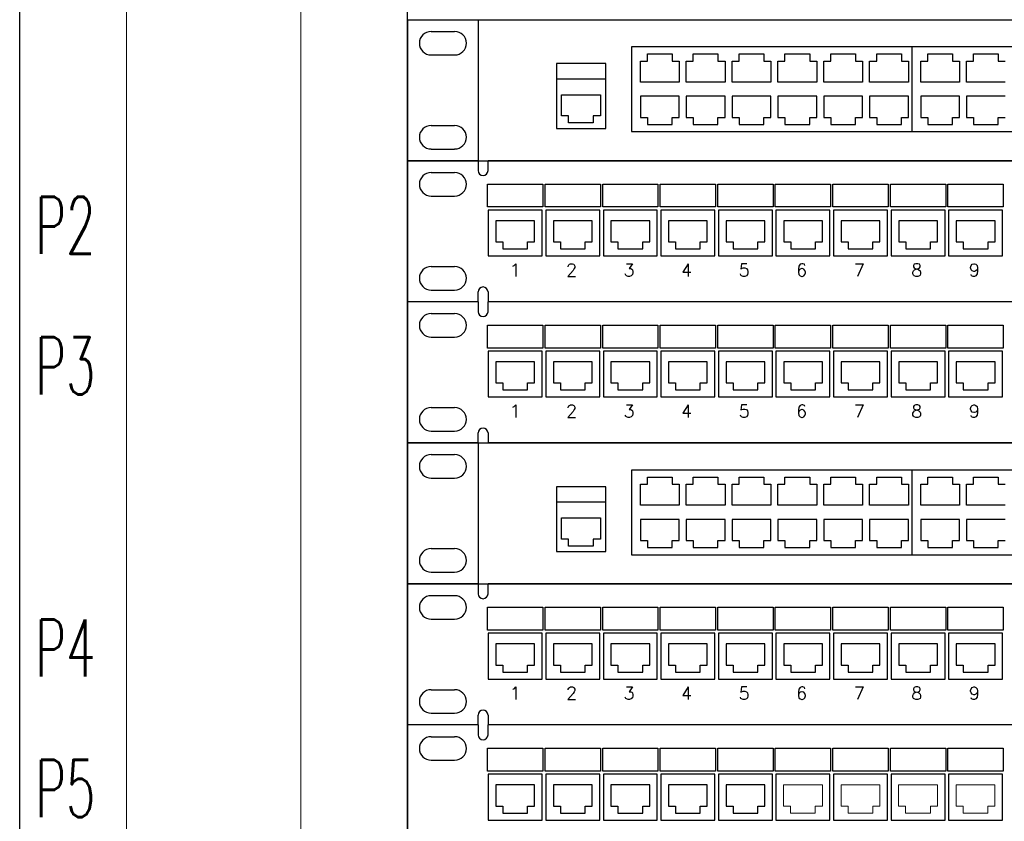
# Model space of a CAD drawing. Header units: millimetres. Extents: x 94562 to 148980, y -25377 to 3008.
# Tile 62 of 140: x 98812 to 99122, y -21554 to -21301. Entities that reach past the tile are written whole.
import ezdxf
from ezdxf.enums import TextEntityAlignment as Align

# ---------------------------------------------------------------- set-up
doc = ezdxf.new("R2010")
doc.units = ezdxf.units.MM
doc.layers.add('LA_moduły_RJ45_WIFI', color=7, linetype='Continuous', lineweight=5)
doc.layers.add('tt_opis', color=30, linetype='Continuous')
doc.layers.add('tt_symbole', color=40, linetype='Continuous')
doc.styles.add('_LANSTER_01', font='romans.shx')
doc.styles.add('Opis_czujki', font='romans.shx', dxfattribs={"width": 0.7})

# ---------------------------------------------------------------- blocks, each defined once
blk = doc.blocks.new('IT_szafa_stojąca_42U')
for p, q in [((289.409, 1608.811), (289.409, 1797.723)), ((301.633, 1608.811), (301.633, 1797.723))]:
    blk.add_line(p, q)
blk = doc.blocks.new('ICX7250-48-2X10G - Switch 48 portowy L3 Ruckus v2')
for p, q in [((0, 44.45), (0, 0)), ((0, 44.45), (488.95, 44.45)), ((22.22, 44.45), (22.22, 0)), ((7.41, 40.74), (14.82, 40.74)), ((158.9, 35.88), (70.59, 35.88)), ((70.59, 35.88), (70.59, 9.21)), ((247.21, 35.88), (158.9, 35.88)), ((158.9, 35.88), (158.9, 9.21)), ((158.9, 35.88), (158.9, 9.21)), ((7.41, 33.34), (14.82, 33.34)), ((73.36, 31.43), (75.59, 31.43)), ((73.36, 24.77), (73.36, 31.43)), ((75.59, 33.66), (77.81, 33.66)), ((75.59, 31.43), (75.59, 33.66)), ((77.81, 33.66), (83.36, 33.66)), ((83.36, 33.66), (83.36, 31.43)), ((83.36, 31.43), (85.59, 31.43)), ((85.59, 31.43), (85.59, 24.77)), ((87.81, 31.43), (90.03, 31.43)), ((87.81, 24.77), (87.81, 31.43)), ((90.03, 31.43), (90.03, 33.66)), ((90.03, 33.66), (92.25, 33.66)), ((92.25, 33.66), (97.81, 33.66)), ((97.81, 33.66), (97.81, 31.43)), ((97.81, 31.43), (100.03, 31.43)), ((100.03, 31.43), (100.03, 24.77)), ((102.26, 31.43), (104.48, 31.43)), ((102.26, 24.77), (102.26, 31.43)), ((104.48, 31.43), (104.48, 33.66)), ((104.48, 33.66), (106.7, 33.66)), ((106.7, 33.66), (112.26, 33.66)), ((112.26, 33.66), (112.26, 31.43)), ((112.26, 31.43), (114.48, 31.43)), ((114.48, 31.43), (114.48, 24.77)), ((116.7, 24.77), (116.7, 31.43)), ((116.7, 31.43), (118.92, 31.43)), ((118.92, 31.43), (118.92, 33.66)), ((118.92, 33.66), (121.15, 33.66)), ((121.15, 33.66), (126.7, 33.66)), ((126.7, 33.66), (126.7, 31.43)), ((126.7, 31.43), (128.93, 31.43)), ((128.93, 31.43), (128.93, 24.77)), ((131.15, 24.77), (131.15, 31.43)), ((131.15, 31.43), (133.37, 31.43)), ((133.37, 31.43), (133.37, 33.66)), ((133.37, 33.66), (135.59, 33.66)), ((135.59, 33.66), (141.15, 33.66)), ((141.15, 33.66), (141.15, 31.43)), ((141.15, 31.43), (143.37, 31.43)), ((143.37, 31.43), (143.37, 24.77)), ((145.59, 24.77), (145.59, 31.43)), ((145.59, 31.43), (147.82, 31.43)), ((147.82, 31.43), (147.82, 33.66)), ((147.82, 33.66), (150.04, 33.66)), ((150.04, 33.66), (155.6, 33.66)), ((155.6, 33.66), (155.6, 31.43)), ((155.6, 31.43), (157.82, 31.43)), ((157.82, 31.43), (157.82, 24.77)), ((161.68, 31.43), (163.9, 31.43)), ((161.68, 24.77), (161.68, 31.43)), ((163.9, 33.66), (166.12, 33.66)), ((163.9, 31.43), (163.9, 33.66)), ((166.12, 33.66), (171.68, 33.66)), ((171.68, 33.66), (171.68, 31.43)), ((171.68, 31.43), (173.9, 31.43)), ((173.9, 31.43), (173.9, 24.77)), ((176.12, 31.43), (178.35, 31.43)), ((176.12, 24.77), (176.12, 31.43)), ((178.35, 31.43), (178.35, 33.66)), ((178.35, 33.66), (180.57, 33.66)), ((180.57, 33.66), (186.12, 33.66)), ((186.12, 33.66), (186.12, 31.43)), ((186.12, 31.43), (188.35, 31.43)), ((62.45, 30.64), (46.9, 30.64)), ((46.9, 30.64), (46.9, 25.76)), ((62.45, 25.76), (62.45, 30.64)), ((62.45, 25.76), (46.9, 25.76)), ((46.9, 25.76), (46.9, 10.2)), ((62.45, 10.2), (62.45, 25.76)), ((85.59, 24.77), (73.36, 24.77)), ((100.03, 24.77), (87.81, 24.77)), ((114.48, 24.77), (102.26, 24.77)), ((128.93, 24.77), (116.7, 24.77)), ((143.37, 24.77), (131.15, 24.77)), ((157.82, 24.77), (145.59, 24.77)), ((173.9, 24.77), (161.68, 24.77)), ((188.35, 24.77), (176.12, 24.77)), ((48.52, 20.79), (60.75, 20.79)), ((48.52, 14.13), (48.52, 20.79)), ((60.75, 20.79), (60.75, 14.13)), ((85.59, 20.32), (73.36, 20.32)), ((73.36, 20.32), (73.36, 13.65)), ((85.59, 13.65), (85.59, 20.32)), ((100.03, 20.32), (87.81, 20.32)), ((87.81, 20.32), (87.81, 13.65)), ((100.03, 13.65), (100.03, 20.32)), ((114.48, 20.32), (102.26, 20.32)), ((102.26, 20.32), (102.26, 13.65)), ((114.48, 13.65), (114.48, 20.32)), ((116.7, 20.32), (116.7, 13.65)), ((128.93, 20.32), (116.7, 20.32)), ((128.93, 13.65), (128.93, 20.32)), ((131.15, 20.32), (131.15, 13.65)), ((143.37, 20.32), (131.15, 20.32)), ((143.37, 13.65), (143.37, 20.32)), ((157.82, 20.32), (145.59, 20.32)), ((145.59, 20.32), (145.59, 13.65)), ((157.82, 13.65), (157.82, 20.32)), ((173.9, 20.32), (161.68, 20.32)), ((161.68, 20.32), (161.68, 13.65)), ((173.9, 13.65), (173.9, 20.32)), ((188.35, 20.32), (176.12, 20.32)), ((176.12, 20.32), (176.12, 13.65)), ((50.75, 14.13), (48.52, 14.13)), ((50.75, 11.9), (50.75, 14.13)), ((58.52, 14.13), (58.52, 11.9)), ((60.75, 14.13), (58.52, 14.13)), ((73.36, 13.65), (75.59, 13.65)), ((75.59, 13.65), (75.59, 11.43)), ((83.36, 13.65), (85.59, 13.65)), ((83.36, 11.43), (83.36, 13.65)), ((87.81, 13.65), (90.03, 13.65)), ((90.03, 13.65), (90.03, 11.43)), ((97.81, 13.65), (100.03, 13.65)), ((97.81, 11.43), (97.81, 13.65)), ((102.26, 13.65), (104.48, 13.65)), ((104.48, 13.65), (104.48, 11.43)), ((112.26, 11.43), (112.26, 13.65)), ((112.26, 13.65), (114.48, 13.65)), ((116.7, 13.65), (118.92, 13.65)), ((118.92, 13.65), (118.92, 11.43)), ((126.7, 11.43), (126.7, 13.65)), ((126.7, 13.65), (128.93, 13.65)), ((131.15, 13.65), (133.37, 13.65)), ((133.37, 13.65), (133.37, 11.43)), ((141.15, 11.43), (141.15, 13.65)), ((141.15, 13.65), (143.37, 13.65)), ((145.59, 13.65), (147.82, 13.65)), ((147.82, 13.65), (147.82, 11.43)), ((155.6, 13.65), (157.82, 13.65)), ((155.6, 11.43), (155.6, 13.65)), ((161.68, 13.65), (163.9, 13.65)), ((163.9, 13.65), (163.9, 11.43)), ((171.68, 13.65), (173.9, 13.65)), ((171.68, 11.43), (171.68, 13.65)), ((176.12, 13.65), (178.35, 13.65)), ((178.35, 13.65), (178.35, 11.43)), ((186.12, 13.65), (188.35, 13.65)), ((186.12, 11.43), (186.12, 13.65)), ((7.41, 11.11), (14.82, 11.11)), ((46.9, 10.2), (62.45, 10.2)), ((56.3, 11.9), (50.75, 11.9)), ((58.52, 11.9), (56.3, 11.9)), ((75.59, 11.43), (77.81, 11.43)), ((77.81, 11.43), (83.36, 11.43)), ((90.03, 11.43), (92.25, 11.43)), ((92.25, 11.43), (97.81, 11.43)), ((104.48, 11.43), (106.7, 11.43)), ((106.7, 11.43), (112.26, 11.43)), ((118.92, 11.43), (121.15, 11.43)), ((121.15, 11.43), (126.7, 11.43)), ((133.37, 11.43), (135.59, 11.43)), ((135.59, 11.43), (141.15, 11.43)), ((147.82, 11.43), (150.04, 11.43)), ((150.04, 11.43), (155.6, 11.43)), ((163.9, 11.43), (166.12, 11.43)), ((166.12, 11.43), (171.68, 11.43)), ((178.35, 11.43), (180.57, 11.43)), ((180.57, 11.43), (186.12, 11.43)), ((70.59, 9.21), (158.9, 9.21)), ((158.9, 9.21), (247.21, 9.21)), ((7.41, 3.7), (14.82, 3.7)), ((0, 0), (488.95, 0))]:
    blk.add_line(p, q)
for centre, start, end in [((7.41, 37.04), 90, 270), ((14.82, 37.04), 270, 90), ((7.41, 7.41), 90, 270), ((14.82, 7.41), 270, 90)]:
    blk.add_arc(centre, 3.7, start, end)
blk = doc.blocks.new('*U482')
at = {"color": 0}
for p, q in [((2.223, 4.445), (0, 4.445)), ((0, 4.445), (0, 0)), ((2.223, 4.445), (2.223, 4.134)), ((46.361, 4.445), (2.534, 4.445)), ((2.534, 4.134), (2.534, 4.445)), ((0.741, 4.075), (1.482, 4.075)), ((0.741, 3.334), (1.482, 3.334)), ((4.001, 2.556), (2.778, 2.556)), ((2.778, 2.556), (2.778, 1.889)), ((4.001, 1.889), (4.001, 2.556)), ((4.595, 2.556), (4.595, 1.889)), ((5.817, 2.556), (4.595, 2.556)), ((5.817, 1.889), (5.817, 2.556)), ((6.408, 2.556), (6.408, 1.889)), ((7.63, 2.556), (6.408, 2.556)), ((7.63, 1.889), (7.63, 2.556)), ((8.221, 2.556), (8.221, 1.889)), ((9.443, 2.556), (8.221, 2.556)), ((9.443, 1.889), (9.443, 2.556)), ((10.034, 2.556), (10.034, 1.889)), ((11.256, 2.556), (10.034, 2.556)), ((11.256, 1.889), (11.256, 2.556)), ((11.856, 2.556), (11.856, 1.889)), ((13.078, 2.556), (11.856, 2.556)), ((13.078, 1.889), (13.078, 2.556)), ((13.66, 2.556), (13.66, 1.889)), ((14.882, 2.556), (13.66, 2.556)), ((14.882, 1.889), (14.882, 2.556)), ((15.477, 2.556), (15.477, 1.889)), ((16.699, 2.556), (15.477, 2.556)), ((16.699, 1.889), (16.699, 2.556)), ((17.29, 2.556), (17.29, 1.889)), ((18.512, 2.556), (17.29, 2.556)), ((18.512, 1.889), (18.512, 2.556)), ((2.778, 1.889), (3, 1.889)), ((3, 1.889), (3, 1.667)), ((3.778, 1.889), (4.001, 1.889)), ((3.778, 1.667), (3.778, 1.889)), ((4.595, 1.889), (4.817, 1.889)), ((4.817, 1.889), (4.817, 1.667)), ((5.595, 1.667), (5.595, 1.889)), ((5.595, 1.889), (5.817, 1.889)), ((6.408, 1.889), (6.63, 1.889)), ((6.63, 1.889), (6.63, 1.667)), ((7.408, 1.667), (7.408, 1.889)), ((7.408, 1.889), (7.63, 1.889)), ((8.221, 1.889), (8.443, 1.889)), ((8.443, 1.889), (8.443, 1.667)), ((9.221, 1.667), (9.221, 1.889)), ((9.221, 1.889), (9.443, 1.889)), ((10.034, 1.889), (10.256, 1.889)), ((10.256, 1.889), (10.256, 1.667)), ((11.034, 1.667), (11.034, 1.889)), ((11.034, 1.889), (11.256, 1.889)), ((11.856, 1.889), (12.078, 1.889)), ((12.078, 1.889), (12.078, 1.667)), ((12.856, 1.667), (12.856, 1.889)), ((12.856, 1.889), (13.078, 1.889)), ((13.66, 1.889), (13.882, 1.889)), ((13.882, 1.889), (13.882, 1.667)), ((14.66, 1.667), (14.66, 1.889)), ((14.66, 1.889), (14.882, 1.889)), ((15.477, 1.889), (15.699, 1.889)), ((15.699, 1.889), (15.699, 1.667)), ((16.477, 1.667), (16.477, 1.889)), ((16.477, 1.889), (16.699, 1.889)), ((17.29, 1.889), (17.512, 1.889)), ((17.512, 1.889), (17.512, 1.667)), ((18.29, 1.667), (18.29, 1.889)), ((18.29, 1.889), (18.512, 1.889)), ((3, 1.667), (3.223, 1.667)), ((3.223, 1.667), (3.778, 1.667)), ((4.817, 1.667), (5.039, 1.667)), ((5.039, 1.667), (5.595, 1.667)), ((6.63, 1.667), (6.852, 1.667)), ((6.852, 1.667), (7.408, 1.667)), ((8.443, 1.667), (8.665, 1.667)), ((8.665, 1.667), (9.221, 1.667)), ((10.256, 1.667), (10.478, 1.667)), ((10.478, 1.667), (11.034, 1.667)), ((12.078, 1.667), (12.3, 1.667)), ((12.3, 1.667), (12.856, 1.667)), ((13.882, 1.667), (14.104, 1.667)), ((14.104, 1.667), (14.66, 1.667)), ((15.699, 1.667), (15.921, 1.667)), ((15.921, 1.667), (16.477, 1.667)), ((17.512, 1.667), (17.734, 1.667)), ((17.734, 1.667), (18.29, 1.667)), ((0.741, 1.111), (1.482, 1.111)), ((0.741, 0.37), (1.482, 0.37)), ((2.223, 0), (2.223, 0.311)), ((2.534, 0.311), (2.534, 0)), ((2.223, 0), (0, 0)), ((46.361, 0), (2.534, 0))]:
    blk.add_line(p, q, dxfattribs=at)
for points in [[(2.521, 2.989), (2.521, 3.712), (4.264, 3.712), (4.264, 2.989)], [(4.334, 2.989), (4.334, 3.712), (6.077, 3.712), (6.077, 2.989)], [(6.148, 2.989), (6.148, 3.712), (7.89, 3.712), (7.89, 2.989)], [(7.961, 2.989), (7.961, 3.712), (9.704, 3.712), (9.704, 2.989)], [(9.774, 2.989), (9.774, 3.712), (11.517, 3.712), (11.517, 2.989)], [(11.587, 2.989), (11.587, 3.712), (13.33, 3.712), (13.33, 2.989)], [(13.4, 2.989), (13.4, 3.712), (15.143, 3.712), (15.143, 2.989)], [(15.213, 2.989), (15.213, 3.712), (16.956, 3.712), (16.956, 2.989)], [(17.026, 2.989), (17.026, 3.712), (18.769, 3.712), (18.769, 2.989)], [(4.243, 1.445), (4.243, 2.889), (2.543, 2.889), (2.543, 1.445)], [(6.056, 1.445), (6.056, 2.889), (4.356, 2.889), (4.356, 1.445)], [(7.869, 1.445), (7.869, 2.889), (6.169, 2.889), (6.169, 1.445)], [(9.682, 1.445), (9.682, 2.889), (7.982, 2.889), (7.982, 1.445)], [(11.495, 1.445), (11.495, 2.889), (9.795, 2.889), (9.795, 1.445)], [(13.308, 1.445), (13.308, 2.889), (11.608, 2.889), (11.608, 1.445)], [(15.121, 1.445), (15.121, 2.889), (13.421, 2.889), (13.421, 1.445)], [(16.935, 1.445), (16.935, 2.889), (15.234, 2.889), (15.234, 1.445)], [(18.748, 1.445), (18.748, 2.889), (17.047, 2.889), (17.047, 1.445)]]:
    blk.add_lwpolyline(points, close=True, dxfattribs=at)
for centre, radius, start, end in [((0.741, 3.704), 0.37, 90, 270), ((1.482, 3.704), 0.37, 270, 90), ((2.378, 4.134), 0.156, 180, 0), ((0.741, 0.741), 0.37, 90, 270), ((1.482, 0.741), 0.37, 270, 90), ((2.378, 0.311), 0.156, 0, 180)]:
    blk.add_arc(centre, radius, start, end, dxfattribs=at)
at = {"color": 0, "style": '_LANSTER_01'}
for s, p in [('1', (3.389, 1)), ('2', (5.167, 1)), ('3', (6.98, 1)), ('4', (8.793, 1)), ('5', (10.606, 1)), ('6', (12.419, 1)), ('7', (14.232, 1)), ('8', (16.046, 1)), ('9', (17.859, 1))]:
    blk.add_text(s, height=0.4, dxfattribs=at).set_placement(p, align=Align.MIDDLE_CENTER)
at = {"color": 0, "style": '_LANSTER_01', "flags": 1}
for tag, p in [('TYP', (2.534, 0)), ('OPIS1', (10.831, 0)), ('OPIS2', (35.409, 0))]:
    blk.add_attdef(tag, p, '', height=0.8, dxfattribs=at)
blk = doc.blocks.new('*U483')
at = {"color": 0}
for p, q in [((2.223, 4.445), (0, 4.445)), ((0, 4.445), (0, 0)), ((2.223, 4.445), (2.223, 4.134)), ((46.361, 4.445), (2.534, 4.445)), ((2.534, 4.134), (2.534, 4.445)), ((0.741, 4.075), (1.482, 4.075)), ((0.741, 3.334), (1.482, 3.334)), ((4.001, 2.556), (2.778, 2.556)), ((2.778, 2.556), (2.778, 1.889)), ((4.001, 1.889), (4.001, 2.556)), ((4.595, 2.556), (4.595, 1.889)), ((5.817, 2.556), (4.595, 2.556)), ((5.817, 1.889), (5.817, 2.556)), ((6.408, 2.556), (6.408, 1.889)), ((7.63, 2.556), (6.408, 2.556)), ((7.63, 1.889), (7.63, 2.556)), ((8.221, 2.556), (8.221, 1.889)), ((9.443, 2.556), (8.221, 2.556)), ((9.443, 1.889), (9.443, 2.556)), ((10.034, 2.556), (10.034, 1.889)), ((11.256, 2.556), (10.034, 2.556)), ((11.256, 1.889), (11.256, 2.556)), ((2.778, 1.889), (3, 1.889)), ((3, 1.889), (3, 1.667)), ((3.778, 1.889), (4.001, 1.889)), ((3.778, 1.667), (3.778, 1.889)), ((4.595, 1.889), (4.817, 1.889)), ((4.817, 1.889), (4.817, 1.667)), ((5.595, 1.667), (5.595, 1.889)), ((5.595, 1.889), (5.817, 1.889)), ((6.408, 1.889), (6.63, 1.889)), ((6.63, 1.889), (6.63, 1.667)), ((7.408, 1.667), (7.408, 1.889)), ((7.408, 1.889), (7.63, 1.889)), ((8.221, 1.889), (8.443, 1.889)), ((8.443, 1.889), (8.443, 1.667)), ((9.221, 1.667), (9.221, 1.889)), ((9.221, 1.889), (9.443, 1.889)), ((10.034, 1.889), (10.256, 1.889)), ((10.256, 1.889), (10.256, 1.667)), ((11.034, 1.667), (11.034, 1.889)), ((11.034, 1.889), (11.256, 1.889)), ((3, 1.667), (3.223, 1.667)), ((3.223, 1.667), (3.778, 1.667)), ((4.817, 1.667), (5.039, 1.667)), ((5.039, 1.667), (5.595, 1.667)), ((6.63, 1.667), (6.852, 1.667)), ((6.852, 1.667), (7.408, 1.667)), ((8.443, 1.667), (8.665, 1.667)), ((8.665, 1.667), (9.221, 1.667)), ((10.256, 1.667), (10.478, 1.667)), ((10.478, 1.667), (11.034, 1.667))]:
    blk.add_line(p, q, dxfattribs=at)
for points in [[(2.521, 2.989), (2.521, 3.712), (4.264, 3.712), (4.264, 2.989)], [(4.334, 2.989), (4.334, 3.712), (6.077, 3.712), (6.077, 2.989)], [(6.148, 2.989), (6.148, 3.712), (7.89, 3.712), (7.89, 2.989)], [(7.961, 2.989), (7.961, 3.712), (9.704, 3.712), (9.704, 2.989)], [(9.774, 2.989), (9.774, 3.712), (11.517, 3.712), (11.517, 2.989)], [(11.587, 2.989), (11.587, 3.712), (13.33, 3.712), (13.33, 2.989)], [(13.4, 2.989), (13.4, 3.712), (15.143, 3.712), (15.143, 2.989)], [(15.213, 2.989), (15.213, 3.712), (16.956, 3.712), (16.956, 2.989)], [(17.026, 2.989), (17.026, 3.712), (18.769, 3.712), (18.769, 2.989)], [(4.243, 1.445), (4.243, 2.889), (2.543, 2.889), (2.543, 1.445)], [(6.056, 1.445), (6.056, 2.889), (4.356, 2.889), (4.356, 1.445)], [(7.869, 1.445), (7.869, 2.889), (6.169, 2.889), (6.169, 1.445)], [(9.682, 1.445), (9.682, 2.889), (7.982, 2.889), (7.982, 1.445)], [(11.495, 1.445), (11.495, 2.889), (9.795, 2.889), (9.795, 1.445)], [(13.308, 1.445), (13.308, 2.889), (11.608, 2.889), (11.608, 1.445)], [(15.121, 1.445), (15.121, 2.889), (13.421, 2.889), (13.421, 1.445)], [(16.935, 1.445), (16.935, 2.889), (15.234, 2.889), (15.234, 1.445)], [(18.748, 1.445), (18.748, 2.889), (17.047, 2.889), (17.047, 1.445)]]:
    blk.add_lwpolyline(points, close=True, dxfattribs=at)
for centre, radius, start, end in [((0.741, 3.704), 0.37, 90, 270), ((1.482, 3.704), 0.37, 270, 90), ((2.378, 4.134), 0.156, 180, 0)]:
    blk.add_arc(centre, radius, start, end, dxfattribs=at)
at = {"color": 0, "style": '_LANSTER_01', "flags": 1}
for tag, p in [('TYP', (2.534, 0)), ('OPIS1', (10.831, 0)), ('OPIS2', (35.409, 0))]:
    blk.add_attdef(tag, p, '', height=0.8, dxfattribs=at)
blk = doc.blocks.new('LA_gniazdo_RJ45')
at = {"layer": 'LA_moduły_RJ45_WIFI', "color": 0}
for p, q in [((14.62, 11.11), (2.39, 11.11)), ((2.39, 11.11), (2.39, 4.44)), ((14.62, 4.44), (14.62, 11.11)), ((2.39, 4.44), (4.61, 4.44)), ((4.61, 4.44), (4.61, 2.22)), ((12.39, 4.44), (14.62, 4.44)), ((12.39, 2.22), (12.39, 4.44)), ((4.61, 2.22), (6.84, 2.22)), ((6.84, 2.22), (12.39, 2.22))]:
    blk.add_line(p, q, dxfattribs=at)
blk = doc.blocks.new('PDU_(18)C13_(6)C19')
at = {"layer": 'tt_symbole', "lineweight": 5}
for p, q in [((0, 6.864), (0, 13.053)), ((0.3937, 13.053), (0.3937, 6.8826))]:
    blk.add_line(p, q, dxfattribs=at)

msp = doc.modelspace()

# ---------------------------------------------------------------- block references
at = {"layer": 'tt_symbole'}
for name, p, xscale, yscale, zscale in [('IT_szafa_stojąca_42U', (95917.5, -39000.65), 10, 10, 10), ('PDU_(18)C13_(6)C19', (98845.21, -22901.43), 139.7022507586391, 139.7022507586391, 139.7022507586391), ('*U482', (98933.83, -21390.13), 10, 10, 10), ('*U482', (98933.83, -21434.58), 10, 10, 10), ('*U482', (98933.83, -21523.48), 10, 10, 10), ('*U483', (98933.83, -21567.93), 10, 10, 10)]:
    msp.add_blockref(name, p, dxfattribs=dict(at, xscale=xscale, yscale=yscale, zscale=zscale))
for name, p in [('ICX7250-48-2X10G - Switch 48 portowy L3 Ruckus v2', (98933.83, -21345.68)), ('ICX7250-48-2X10G - Switch 48 portowy L3 Ruckus v2', (98933.83, -21479.03)), ('LA_gniazdo_RJ45', (99049.91, -21553.48)), ('LA_gniazdo_RJ45', (99068.04, -21553.48)), ('LA_gniazdo_RJ45', (99086.17, -21553.48)), ('LA_gniazdo_RJ45', (99104.3, -21553.48))]:
    msp.add_blockref(name, p, dxfattribs=at)

# ---------------------------------------------------------------- texts
at = {"layer": 'tt_opis', "style": 'Opis_czujki', "width": 0.6}
for s, p in [('P2', (98835.44, -21375)), ('P3', (98835.44, -21419.3)), ('P4', (98835.44, -21508.25)), ('P5', (98835.44, -21552.5))]:
    msp.add_text(s, height=18, dxfattribs=at).set_placement(p, align=Align.RIGHT)

doc.saveas('drawing.dxf')
